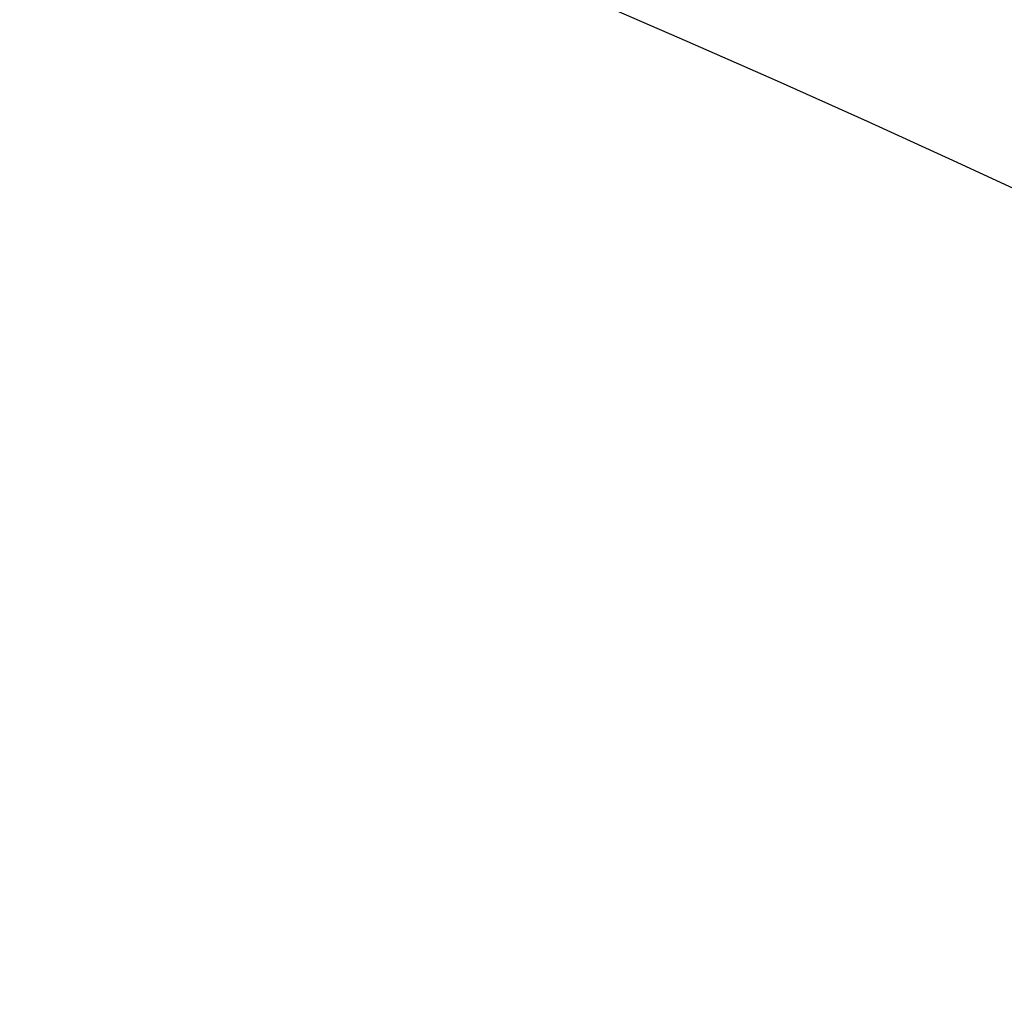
# Model space of a CAD drawing. Header units: millimetres. Extents: x 0 to 297, y 0 to 210.
# Tile 167 of 256: x 58.955 to 59.207, y 158.271 to 158.521. Entities that reach past the tile are written whole.
import ezdxf

# ---------------------------------------------------------------- set-up
doc = ezdxf.new("R2010")
doc.units = ezdxf.units.MM
doc.header["$LTSCALE"] = 16.335
doc.layers.get('0').update_dxf_attribs({"linetype": 'CONTINUOUS'})
doc.layers.add('AXES_REF', color=7, linetype='CONTINUOUS')

msp = doc.modelspace()

# ---------------------------------------------------------------- linework, layer by layer
at = {"color": 7, "linetype": 'Continuous'}
for radius in [6.787079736, 6.7865, 6.743039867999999]:
    msp.add_circle((57.4637311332, 154.7114782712), radius, dxfattribs=at)
for radius, start, end in [(6.72, 278.2771290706, 261.7228709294), (6.874, 143.2753922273, 36.7246077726)]:
    msp.add_arc((57.4637311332, 154.7114782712), radius, start, end, dxfattribs=at)
at = {"layer": 'AXES_REF', "color": 9, "linetype": 'Continuous'}
for radius in [6.191158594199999, 4.150003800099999]:
    msp.add_circle((57.4637311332, 154.7114782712), radius, dxfattribs=at)

doc.saveas('drawing.dxf')
